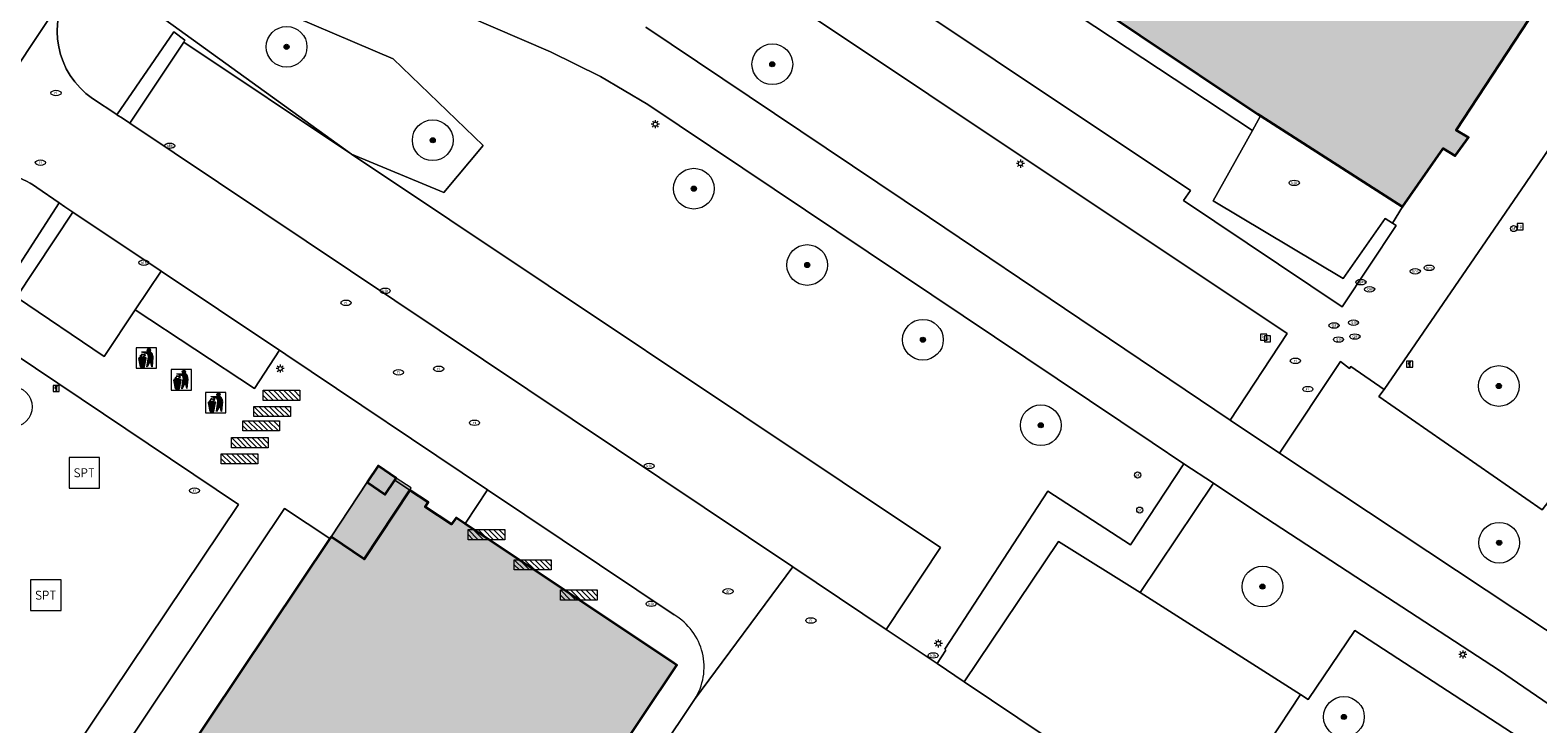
# Model space of a CAD drawing. Header units: metres. Extents: x 125349 to 128236, y 501602 to 503797.
# Tile 164 of 256: x 126909 to 126983, y 502075 to 502109. Entities that reach past the tile are written whole.
import ezdxf
from ezdxf.enums import TextEntityAlignment as Align

# ---------------------------------------------------------------- set-up
doc = ezdxf.new("R2010")
doc.units = ezdxf.units.M
doc.layers.get('0').update_dxf_attribs({"linetype": 'CONTINUOUS'})
for name, color, linetype, lineweight in [('B-WE-GR-BEPLANTING_CULTUUR_BODEMBEDEKKER-GV', 90, 'CONTINUOUS', 18), ('B-WE-GR-BEPLANTING_CULTUUR_HEESTERS-GV', 90, 'CONTINUOUS', 18), ('B-WE-GR-BOOM-S-500', 90, 'CONTINUOUS', 18), ('B-WE-IE-AFVAL APART PLAATS-S', 7, 'CONTINUOUS', 18), ('B-WE-IE-MEUBILAIR-S', 7, 'CONTINUOUS', 18), ('B-WE-IE-MEUBILAIR_WEGMEUBILAIR-S', 7, 'CONTINUOUS', 18), ('B-WE-OG-BEBOUWING-GV', 7, 'CONTINUOUS', 35), ('B-WE-OG-BEBOUWING_OVERBOUWING-GV', 7, 'CONTINUOUS', 18), ('B-WE-OG-BEBOUWING_TE AMOVEREN-V', 253, 'CONTINUOUS', 18), ('B-WE-OG-TERREIN_BEGROEID-GV', 7, 'CONTINUOUS', 18), ('B-WE-OG-TERREIN_ERF-GV', 7, 'CONTINUOUS', 18), ('B-WE-VH-GESLOTENVERHARDING_ASFALT-GV', 10, 'CONTINUOUS', 18), ('B-WE-VH-OPENVERHARDING-GV', 90, 'CONTINUOUS', 18), ('B-WE-VH-OPENVERHARDING_BETONSTRAATSTEEN-GV', 90, 'CONTINUOUS', 18), ('B-WE-VH-OPENVERHARDING_TEGEL-GV', 90, 'CONTINUOUS', 18)]:
    doc.layers.add(name, color=color, linetype=linetype, lineweight=lineweight)
doc.layers.add('B-WE-OG-BEBOUWING-V', color=7, linetype='CONTINUOUS', lineweight=18, true_color=0xcc646e)
doc.layers.add('B-WE-OG-BEBOUWING_OVERBOUWING-V', color=7, linetype='CONTINUOUS', lineweight=18, true_color=0xcc646e)
doc.styles.add('NLCS-ISO', font='NLCS-ISO.ttf')

# ---------------------------------------------------------------- blocks, each defined once
blk = doc.blocks.new('SIE-AFVAL APART PLAATS-SO')
h = blk.add_hatch(color=256)
h.dxf.hatch_style = 1
h.paths.add_polyline_path([(-0.09, 0.07), (-1.76, 0.07, 0.819081), (-1.79, -0.09), (-1.4, -2.19, 0.36153), (-1.37, -2.21), (-0.47, -2.21, 0.36153), (-0.44, -2.19), (-0.05, -0.09, 0.819081)])
h.paths.add_polyline_path([(-0.16, -0.1), (-0.2, -0.33), (-0.49, -0.33), (-0.47, -0.1)], flags=16)
h.paths.add_polyline_path([(-0.55, -0.1), (-0.58, -0.33), (-0.87, -0.33), (-0.87, -0.1)], flags=16)
h.paths.add_polyline_path([(-0.22, -0.42), (-0.27, -0.73), (-0.53, -0.73), (-0.5, -0.42)], flags=16)
h.paths.add_polyline_path([(-0.58, -0.42), (-0.61, -0.73), (-0.87, -0.73), (-0.87, -0.42)], flags=16)
h.paths.add_polyline_path([(-0.95, -0.1), (-0.95, -0.33), (-1.27, -0.33), (-1.29, -0.1)], flags=16)
h.paths.add_polyline_path([(-0.95, -0.42), (-0.95, -0.73), (-1.23, -0.73), (-1.26, -0.42)], flags=16)
h.paths.add_polyline_path([(-0.29, -0.83), (-0.34, -1.09), (-0.56, -1.09), (-0.54, -0.83)], flags=16)
h.paths.add_polyline_path([(-0.62, -0.83), (-0.65, -1.09), (-0.87, -1.09), (-0.87, -0.83)], flags=16)
h.paths.add_polyline_path([(-0.95, -0.83), (-0.95, -1.09), (-1.2, -1.09), (-1.22, -0.83)], flags=16)
h.paths.add_polyline_path([(-1.35, -0.33), (-1.64, -0.33), (-1.69, -0.1), (-1.37, -0.1)], flags=16)
h.paths.add_polyline_path([(-1.34, -0.42), (-1.31, -0.73), (-1.57, -0.73), (-1.63, -0.42)], flags=16)
h.paths.add_polyline_path([(-0.36, -1.18), (-0.41, -1.44), (-0.6, -1.44), (-0.57, -1.18)], flags=16)
h.paths.add_polyline_path([(-0.65, -1.18), (-0.68, -1.44), (-0.87, -1.44), (-0.87, -1.18)], flags=16)
h.paths.add_polyline_path([(-1.3, -0.83), (-1.28, -1.09), (-1.5, -1.09), (-1.55, -0.83)], flags=16)
h.paths.add_polyline_path([(-0.95, -1.18), (-0.95, -1.44), (-1.17, -1.44), (-1.19, -1.18)], flags=16)
h.paths.add_polyline_path([(-0.42, -1.53), (-0.47, -1.79), (-0.63, -1.79), (-0.6, -1.53)], flags=16)
h.paths.add_polyline_path([(-1.27, -1.18), (-1.25, -1.44), (-1.44, -1.44), (-1.49, -1.18)], flags=16)
h.paths.add_polyline_path([(-0.69, -1.53), (-0.71, -1.79), (-0.87, -1.79), (-0.87, -1.53)], flags=16)
h.paths.add_polyline_path([(-0.95, -1.53), (-0.95, -1.79), (-1.13, -1.79), (-1.16, -1.53)], flags=16)
h.paths.add_polyline_path([(-1.24, -1.53), (-1.22, -1.79), (-1.37, -1.79), (-1.42, -1.53)], flags=16)
h.paths.add_polyline_path([(-0.49, -1.89), (-0.53, -2.13), (-0.66, -2.13), (-0.64, -1.89)], flags=16)
h.paths.add_polyline_path([(-0.72, -1.89), (-0.74, -2.13), (-0.87, -2.13), (-0.87, -1.89)], flags=16)
h.paths.add_polyline_path([(-0.95, -1.89), (-0.95, -2.13), (-1.1, -2.13), (-1.12, -1.89)], flags=16)
h.paths.add_polyline_path([(-1.21, -1.89), (-1.18, -2.13), (-1.31, -2.13), (-1.35, -1.89)], flags=16)
h.paths.add_polyline_path([(-0.19, 0.78, -0.01173), (-0.3, 0.78, -0.148797), (-0.42, 1.03, -0.136076), (-0.69, 0.87), (-0.78, 0.85, -0.038293), (-1.14, 0.96), (-1.19, 0.81, -0.243822), (-1.56, 0.45, 0.344326), (-1, 0.22, -0.139345), (-0.6, 0.22, 0.618436), (-0.56, 0.27, -0.441494), (-0.47, 0.44, 0.309048)])
h.paths.add_polyline_path([(-0.49, 0.51, 0.351556), (-0.64, 0.31, 0.121061), (-1.02, 0.29, -0.288745), (-1.45, 0.42, 0.203599), (-1.12, 0.79), (-1.09, 0.87, 0.083075), (-0.28, 0.71, -0.242261)], flags=16)
h.paths.add_polyline_path([(-0.4, 0.79, -0.023345), (-0.63, 0.82, 0.07081), (-0.46, 0.9, 0.059965)], flags=16)
h.paths.add_polyline_path([(1.12, 1.48), (-1.07, 1.48, 0.860559), (-1.08, 1.42), (0.29, 1, -0.146703), (0.53, 0.28, 0.421968), (0.56, 0.25), (1.6, 0.31, 0.450293), (1.63, 0.34, 0.122241)])
h.paths.add_polyline_path([(0.26, 1.93, 1), (1.07, 1.93, 1)])
h.paths.add_polyline_path([(1.65, 0.15, 0.429303), (1.62, 0.18), (0.55, 0.23, 0.38429), (0.51, 0.2), (0.16, -2.16, 0.83726), (0.22, -2.18), (0.99, -0.78, -0.688204), (1.05, -0.78), (1.36, -2.14, 0.84934), (1.42, -2.14)])
for p, q in [((-0.09, 0.07), (-1.76, 0.07)), ((-1.4, -2.19), (-1.79, -0.09)), ((-1.37, -0.1), (-1.69, -0.1)), ((-1.64, -0.33), (-1.69, -0.1)), ((-1.64, -0.33), (-1.35, -0.33)), ((-1.63, -0.42), (-1.34, -0.42)), ((-1.57, -0.73), (-1.63, -0.42)), ((-1.57, -0.73), (-1.31, -0.73)), ((-1.55, -0.83), (-1.3, -0.83)), ((-1.5, -1.09), (-1.55, -0.83)), ((-1.5, -1.09), (-1.28, -1.09)), ((-1.49, -1.18), (-1.27, -1.18)), ((-1.44, -1.44), (-1.49, -1.18)), ((-1.44, -1.44), (-1.25, -1.44)), ((-1.42, -1.53), (-1.24, -1.53)), ((-1.37, -1.79), (-1.42, -1.53)), ((-1.37, -1.79), (-1.22, -1.79)), ((-1.37, -2.21), (-0.47, -2.21)), ((-1.31, -2.13), (-1.35, -1.89)), ((-1.35, -1.89), (-1.21, -1.89)), ((-1.31, -2.13), (-1.18, -2.13)), ((-0.95, -0.1), (-1.29, -0.1)), ((-1.27, -0.33), (-0.95, -0.33)), ((-1.26, -0.42), (-0.95, -0.42)), ((-1.23, -0.73), (-0.95, -0.73)), ((-1.22, -0.83), (-0.95, -0.83)), ((-1.2, -1.09), (-0.95, -1.09)), ((-1.19, -1.18), (-0.95, -1.18)), ((-1.17, -1.44), (-0.95, -1.44)), ((-1.16, -1.53), (-0.95, -1.53)), ((-1.13, -1.79), (-0.95, -1.79)), ((-1.12, -1.89), (-0.95, -1.89)), ((-1.1, -2.13), (-0.95, -2.13)), ((-0.95, -0.1), (-0.95, -0.33)), ((-0.95, -0.42), (-0.95, -0.73)), ((-0.95, -0.83), (-0.95, -1.09)), ((-0.95, -1.18), (-0.95, -1.44)), ((-0.95, -1.53), (-0.95, -1.79)), ((-0.95, -1.89), (-0.95, -2.13)), ((-0.87, -0.1), (-0.87, -0.33)), ((-0.55, -0.1), (-0.87, -0.1)), ((-0.87, -0.33), (-0.58, -0.33)), ((-0.87, -0.42), (-0.87, -0.73)), ((-0.87, -0.42), (-0.58, -0.42)), ((-0.87, -0.73), (-0.61, -0.73)), ((-0.87, -0.83), (-0.62, -0.83)), ((-0.87, -0.83), (-0.87, -1.09)), ((-0.87, -1.09), (-0.65, -1.09)), ((-0.87, -1.18), (-0.65, -1.18)), ((-0.87, -1.18), (-0.87, -1.44)), ((-0.87, -1.44), (-0.68, -1.44)), ((-0.87, -1.53), (-0.69, -1.53)), ((-0.87, -1.53), (-0.87, -1.79)), ((-0.87, -1.79), (-0.71, -1.79)), ((-0.87, -1.89), (-0.87, -2.13)), ((-0.87, -1.89), (-0.72, -1.89)), ((-0.87, -2.13), (-0.74, -2.13)), ((-0.66, -2.13), (-0.53, -2.13)), ((-0.64, -1.89), (-0.49, -1.89)), ((-0.63, -1.79), (-0.47, -1.79)), ((-0.6, -1.44), (-0.41, -1.44)), ((-0.6, -1.53), (-0.42, -1.53)), ((-0.57, -1.18), (-0.36, -1.18)), ((-0.56, -1.09), (-0.34, -1.09)), ((-0.54, -0.83), (-0.29, -0.83)), ((-0.53, -0.73), (-0.27, -0.73)), ((-0.53, -2.13), (-0.49, -1.89)), ((-0.5, -0.42), (-0.22, -0.42)), ((-0.49, -0.33), (-0.2, -0.33)), ((-0.16, -0.1), (-0.47, -0.1)), ((-0.47, -1.79), (-0.42, -1.53)), ((-0.44, -2.19), (-0.05, -0.09)), ((-0.41, -1.44), (-0.36, -1.18)), ((-0.34, -1.09), (-0.29, -0.83)), ((-0.27, -0.73), (-0.22, -0.42)), ((-0.2, -0.33), (-0.16, -0.1))]:
    blk.add_line(p, q)
blk.add_lwpolyline([(-2.5, -2.51), (2.5, -2.51), (2.5, 2.49), (-2.5, 2.49)], close=True)
for points in [[(-0.78, 0.85, -0.038293), (-1.14, 0.96), (-1.19, 0.81, -0.243822), (-1.56, 0.45, 0.344326), (-1, 0.22, -0.139345), (-0.6, 0.22, 0.618436), (-0.56, 0.27, -0.441494), (-0.47, 0.44, 0.309048), (-0.19, 0.78, -0.01173), (-0.3, 0.78, -0.01173)], [(-0.78, 0.85), (-0.69, 0.87, 0.136076), (-0.42, 1.03, 0.156405), (-0.29, 0.77)], [(-0.78, 0.85), (-0.69, 0.87, 0.136076), (-0.42, 1.03, 0.148797), (-0.3, 0.78, 0.148797)], [(-0.63, 0.82, 0.07081), (-0.46, 0.9, 0.059965), (-0.4, 0.79, 0.059965)], [(-0.4, 0.79, -0.023345), (-0.63, 0.82)]]:
    blk.add_lwpolyline(points, format="xyb")
for points in [[(-1.09, 0.87), (-1.12, 0.79, -0.203599), (-1.45, 0.42, 0.288745), (-1.02, 0.29, -0.121061), (-0.64, 0.31, -0.351556), (-0.49, 0.51, 0.242261), (-0.28, 0.71, -0.083075)], [(-1.07, 1.48), (1.12, 1.48, -0.122241), (1.63, 0.34, -0.450293), (1.6, 0.31), (0.56, 0.25, -0.421968), (0.53, 0.28, 0.146703), (0.29, 1), (-1.08, 1.42, -0.860559)], [(0.55, 0.23), (1.62, 0.18, -0.429303), (1.65, 0.15), (1.42, -2.14, -0.84934), (1.36, -2.14), (1.05, -0.78, 0.688204), (0.99, -0.78), (0.22, -2.18, -0.83726), (0.16, -2.16), (0.51, 0.2, -0.38429)]]:
    blk.add_lwpolyline(points, format="xyb", close=True)
for points in [[(-1.35, -0.33), (-1.37, -0.1)], [(-1.31, -0.73), (-1.34, -0.42)], [(-1.28, -1.09), (-1.3, -0.83)], [(-1.27, -0.33), (-1.29, -0.1)], [(-1.25, -1.44), (-1.27, -1.18)], [(-1.23, -0.73), (-1.26, -0.42)], [(-1.22, -1.79), (-1.24, -1.53)], [(-1.2, -1.09), (-1.22, -0.83)], [(-1.18, -2.13), (-1.21, -1.89)], [(-1.17, -1.44), (-1.19, -1.18)], [(-1.18, -2.22), (-1.18, -2.21)], [(-1.13, -1.79), (-1.16, -1.53)], [(-1.1, -2.13), (-1.12, -1.89)], [(-0.74, -2.13), (-0.72, -1.89)], [(-0.71, -1.79), (-0.69, -1.53)], [(-0.68, -1.44), (-0.65, -1.18)], [(-0.66, -2.13), (-0.64, -1.89)], [(-0.65, -1.09), (-0.62, -0.83)], [(-0.63, -1.79), (-0.6, -1.53)], [(-0.61, -0.73), (-0.58, -0.42)], [(-0.6, -1.44), (-0.57, -1.18)], [(-0.58, -0.33), (-0.55, -0.1)], [(-0.56, -1.09), (-0.54, -0.83)], [(-0.53, -0.73), (-0.5, -0.42)], [(-0.49, -0.33), (-0.47, -0.1)]]:
    blk.add_lwpolyline(points)
blk.add_circle((0.66, 1.93), 0.401)
for centre, radius, start, end in [((-1.76, -0.01), 0.0869, 90, 247.281), ((-0.09, -0.01), 0.0869, 292.719, 90), ((-1.37, -2.18), 0.0318, 190.4943, 270), ((-0.47, -2.18), 0.0318, 270, 349.5057)]:
    blk.add_arc(centre, radius, start, end)
blk = doc.blocks.new('SIE-MEUBILAIR_BORD_INFORMATIE-SO')
h = blk.add_hatch(color=256)
h.dxf.hatch_style = 1
h.paths.add_polyline_path([(0.13, 0.2), (-0.33, 0.2), (-0.33, 0.08), (-0.13, 0.08), (-0.13, -0.65), (0.13, -0.65)])
h = blk.add_hatch(color=256)
h.dxf.hatch_style = 1
edge = h.paths.add_edge_path()
edge.add_arc((0, 0.5), 0.149, 0, 360)
for points in [[(-0.75, -0.75), (0.75, -0.75), (0.75, 0.75), (-0.75, 0.75)], [(0.13, 0.2), (-0.33, 0.2), (-0.33, 0.08), (-0.13, 0.08), (-0.13, -0.65), (0.13, -0.65)]]:
    blk.add_lwpolyline(points, close=True)
blk.add_circle((0, 0.5), 0.149)
blk = doc.blocks.new('SIE-MEUBILAIR_BORD_LOCATIEPAAL-SO')
blk.add_lwpolyline([(-0.75, -0.75), (0.75, -0.75), (0.75, 0.75), (-0.75, 0.75)], close=True)
at = {"style": 'NLCS-ISO'}
blk.add_text('lp', height=0.75, dxfattribs=at).set_placement((0.01, 0.12), align=Align.MIDDLE_CENTER)
blk = doc.blocks.new('SIE-MEUBILAIR_PAAL_AFSLUITPAAL-SO')
blk.add_circle((0, 0), 0.75)
at = {"style": 'NLCS-ISO'}
blk.add_text('af', height=0.75, dxfattribs=at).set_placement((0, 0.05), align=Align.MIDDLE_CENTER)
blk = doc.blocks.new('SIE-MEUBILAIR_PAAL_LICHTMAST-SO')
for points in [[(-0.62, 0), (-1, 0)], [(-0.71, 0.71), (-0.44, 0.44)], [(0, 1), (0, 0.62)], [(0.44, 0.44), (0.71, 0.71)], [(1, 0), (0.62, 0)], [(-0.71, -0.71), (-0.44, -0.44)], [(0, -0.62), (0, -1)], [(0.44, -0.44), (0.71, -0.71)]]:
    blk.add_lwpolyline(points)
blk.add_circle((0, 0), 0.5)
blk = doc.blocks.new('SIE-MEUBILAIR_PUT_KOLK-SO')
blk.add_ellipse((0, 0), major_axis=(1.25, 0), ratio=0.54)
at = {"style": 'NLCS-ISO'}
blk.add_text('klk', height=0.75, dxfattribs=at).set_placement((0.03, 0), align=Align.MIDDLE_CENTER)
blk = doc.blocks.new('SIE-MEUBILAIR_PUT_RIOOLPUT-SO')
blk.add_ellipse((0, 0), major_axis=(1.25, 0), ratio=0.54)
at = {"style": 'NLCS-ISO'}
blk.add_text('ri', height=0.75, dxfattribs=at).set_placement((-0.04, 0.07), align=Align.MIDDLE_CENTER)
blk = doc.blocks.new('SIE-MEUBILAIR_PUT_BRANDSTOFPUT-SO')
blk.add_ellipse((0, 0), major_axis=(1.25, 0), ratio=0.54)
at = {"style": 'NLCS-ISO'}
blk.add_text('brs', height=0.75, dxfattribs=at).set_placement((0.03, 0), align=Align.MIDDLE_CENTER)
blk = doc.blocks.new('SIE-MEUBILAIR_PUT_GASPUT-SO')
blk.add_ellipse((0, 0), major_axis=(1.25, 0), ratio=0.54)
at = {"style": 'NLCS-ISO'}
blk.add_text('gas ', height=0.75, dxfattribs=at).set_placement((0.53, 0.16), align=Align.MIDDLE_CENTER)
blk = doc.blocks.new('SIE-MEUBILAIR_PUT_DRAINAGEPUT-SO')
blk.add_ellipse((0, 0), major_axis=(1.25, 0), ratio=0.54)
at = {"style": 'NLCS-ISO'}
blk.add_text('dr', height=0.75, dxfattribs=at).set_placement((0.03, 0), align=Align.MIDDLE_CENTER)
blk = doc.blocks.new('SIE-WEG_FIETSREK-SO')
for p, q in [((-4.5, 1.25), (-2, -1.25)), ((-4.5, 0), (-3.25, -1.25)), ((-3.25, 1.25), (-0.75, -1.25)), ((-2, 1.25), (0.5, -1.25)), ((-0.75, 1.25), (1.75, -1.25)), ((0.5, 1.25), (3, -1.25)), ((1.76, 1.25), (4.26, -1.25)), ((3.01, 1.25), (4.5, -0.24)), ((4.26, 1.25), (4.5, 1.01))]:
    blk.add_line(p, q)
at = {"flags": 128}
blk.add_lwpolyline([(4.51, -1.25), (-4.51, -1.25), (-4.51, 1.25), (4.51, 1.25), (4.51, -1.25)], close=True, dxfattribs=at)
blk = doc.blocks.new('SIE-WEG_SPEELTOESTEL-SO')
at = {"flags": 128}
blk.add_lwpolyline([(-3.75, -3.75), (3.75, -3.75), (3.75, 3.75), (-3.75, 3.75)], close=True, dxfattribs=at)
at = {"style": 'NLCS-ISO'}
blk.add_text('SPT', height=2.25, dxfattribs=at).set_placement((0, 0), align=Align.MIDDLE_CENTER)
blk = doc.blocks.new('SGR-BOOM_01-SO')
at = {"linetype": 'ByBlock', "lineweight": 18}
h = blk.add_hatch(color=0, dxfattribs=at)
h.dxf.hatch_style = 1
edge = h.paths.add_edge_path()
edge.add_arc((0, 0), 0.25, 0, 360)
at = {"color": 0, "linetype": 'ByBlock', "lineweight": 18}
for radius in [2, 0.25]:
    blk.add_circle((0, 0), radius, dxfattribs=at)

msp = doc.modelspace()

# ---------------------------------------------------------------- hatches: boundary and pattern name
at = {"layer": 'B-WE-OG-BEBOUWING-V'}
for points in [[(126925.882, 502087.297), (126926.768, 502086.7), (126927.237, 502087.399), (126927.308, 502087.505), (126926.426, 502088.098)], [(126906.597, 502026.749), (126913.017, 502036.348), (126941.087, 502078.319), (126940.939, 502078.418), (126930.685, 502085.251), (126930.246, 502085.545), (126930.026, 502085.233), (126928.724, 502086.093), (126928.873, 502086.318), (126927.968, 502086.916), (126925.726, 502083.523), (126924.109, 502084.616), (126924.05, 502084.529), (126867.728, 502000.381), (126867.67, 502000.295), (126869.236, 501999.247), (126867.045, 501995.846), (126867.897, 501995.289), (126868.021, 501995.47), (126869.347, 501994.611), (126869.131, 501994.277), (126871.729, 501992.535), (126872.412, 501992.077), (126875.242, 501990.179), (126880.003, 501986.985), (126880.085, 501987.107)]]:
    msp.add_hatch(color=256, dxfattribs=at).paths.add_polyline_path(points)
at = {"layer": 'B-WE-OG-BEBOUWING_OVERBOUWING-V'}
msp.add_hatch(color=256, dxfattribs=at).paths.add_polyline_path([(126927.968, 502086.916), (126928.035, 502087.017), (126927.308, 502087.505), (126926.768, 502086.7), (126925.882, 502087.297), (126924.109, 502084.616), (126925.726, 502083.523)])
at = {"layer": 'B-WE-OG-BEBOUWING_TE AMOVEREN-V', "transparency": 33554508}
h = msp.add_hatch(color=256, dxfattribs=at)
h.dxf.hatch_style = 1
h.paths.add_polyline_path([(126977.965, 502115.09), (126977.418, 502115.292), (126976.235, 502115.382), (126976.201, 502115.333), (126976.044, 502115.44), (126975.32, 502114.374), (126971.998, 502116.674), (126972.702, 502117.709), (126883.88, 502176.688), (126883.177, 502175.652), (126879.815, 502177.892), (126880.538, 502178.957), (126880.381, 502179.064), (126880.415, 502179.114), (126879.895, 502180.181), (126879.247, 502180.901), (126878.562, 502181.388), (126877.65, 502181.717), (126876.486, 502181.783), (126876.452, 502181.733), (126873.325, 502183.857), (126869.278, 502177.95), (126868.778, 502178.25), (126868.229, 502177.349), (126868.629, 502176.999), (126866.781, 502174.146), (126870.282, 502171.697), (126870.881, 502172.748), (126874.382, 502170.449), (126873.783, 502169.448), (126874.292, 502169.108), (126969.611, 502105.377), (126969.75, 502105.288), (126976.713, 502100.829), (126978.711, 502103.683), (126979.311, 502103.333), (126979.961, 502104.234), (126979.361, 502104.584), (126983.257, 502110.54), (126980.13, 502112.664), (126980.164, 502112.714), (126979.674, 502113.772), (126979.031, 502114.498), (126978.326, 502114.956)])

# ---------------------------------------------------------------- linework, layer by layer
at = {"layer": 'B-WE-GR-BEPLANTING_CULTUUR_BODEMBEDEKKER-GV'}
msp.add_lwpolyline([(126909.657, 502101.765, 0.426213), (126904.092, 502100.799)], format="xyb", dxfattribs=at)
at = {"layer": 'B-WE-GR-BEPLANTING_CULTUUR_BODEMBEDEKKER-GV', "flags": 128}
for points in [[(126910.756, 502101.018), (126909.657, 502101.765)], [(126904.092, 502100.799), (126903.429, 502099.851), (126907.335, 502097.234), (126908.019, 502096.776), (126910.756, 502101.018)]]:
    msp.add_lwpolyline(points, dxfattribs=at)
at = {"layer": 'B-WE-GR-BEPLANTING_CULTUUR_HEESTERS-GV', "flags": 128}
for points in [[(126969.347, 502104.569), (126969.75, 502105.288), (126969.611, 502105.377), (126874.292, 502169.108), (126873.523, 502167.788), (126929.202, 502131.076)], [(126912.07, 502112.831), (126925.114, 502103.405), (126929.637, 502101.524), (126931.573, 502103.832), (126927.149, 502108.096), (126920.403, 502110.99), (126915.563, 502112.14)], [(126987.527, 502079.254), (126985.331, 502082.09), (126985.207, 502082.309), (126984.848, 502082.942), (126984.4, 502083.95), (126984.061, 502085.136), (126983.904, 502086.374), (126983.58, 502085.95), (126975.554, 502091.501), (126975.811, 502091.859), (126974.182, 502092.987), (126974.123, 502092.889), (126973.673, 502093.223), (126970.682, 502088.723), (126986.655, 502078.127)]]:
    msp.add_lwpolyline(points, close=True, dxfattribs=at)
msp.add_lwpolyline([(126983.47, 502074.099), (126974.382, 502080.016), (126972.089, 502076.635), (126971.712, 502076.875), (126967.041, 502069.801), (126966.835, 502069.926), (126967.321, 502069.602), (126966.95, 502068.937), (126966.535, 502069.192)], dxfattribs=at)
at = {"layer": 'B-WE-OG-BEBOUWING-GV', "flags": 128}
for points in [[(126874.292, 502169.108), (126969.611, 502105.377), (126969.75, 502105.288), (126976.713, 502100.829), (126978.711, 502103.683), (126979.311, 502103.333), (126979.961, 502104.234), (126979.361, 502104.584), (126983.257, 502110.54)], [(126906.597, 502026.749), (126913.017, 502036.348), (126941.087, 502078.319), (126940.939, 502078.418), (126930.685, 502085.251), (126930.246, 502085.545), (126930.026, 502085.233), (126928.724, 502086.093), (126928.873, 502086.318), (126927.968, 502086.916), (126925.726, 502083.523), (126924.109, 502084.616), (126924.05, 502084.529), (126867.728, 502000.381)]]:
    msp.add_lwpolyline(points, dxfattribs=at)
msp.add_lwpolyline([(126925.882, 502087.297), (126926.768, 502086.7), (126927.237, 502087.399), (126927.308, 502087.505), (126926.426, 502088.098)], close=True, dxfattribs=at)
at = {"layer": 'B-WE-OG-BEBOUWING_OVERBOUWING-GV', "flags": 128}
msp.add_lwpolyline([(126927.968, 502086.916), (126928.035, 502087.017), (126927.308, 502087.505), (126926.768, 502086.7), (126925.882, 502087.297), (126924.109, 502084.616), (126925.726, 502083.523)], close=True, dxfattribs=at)
at = {"layer": 'B-WE-OG-TERREIN_BEGROEID-GV', "flags": 128}
for points in [[(126870.721, 502165.4), (126918.295, 502133.679), (126966.302, 502101.617), (126965.967, 502101.125), (126973.754, 502095.918), (126976.406, 502099.91), (126976.222, 502100.026), (126975.874, 502100.246), (126973.799, 502097.308), (126967.415, 502101.114), (126969.347, 502104.569), (126929.202, 502131.076), (126873.523, 502167.788), (126874.292, 502169.108), (126873.783, 502169.448), (126873.609, 502169.558), (126871.417, 502166.402)], [(126983.904, 502086.374), (126999.87, 502107.297), (126990.601, 502113.537), (126986.9, 502108.072), (126982.763, 502101.966), (126975.811, 502091.859), (126975.554, 502091.501), (126983.58, 502085.95)], [(126906.68, 502094.858), (126905.926, 502089.948), (126905.828, 502089.308), (126904.736, 502086.381), (126904.509, 502080.511), (126904.932, 502075.402), (126897.404, 502073.985), (126895.892, 502073.429), (126894.235, 502071.074), (126892.364, 502065.281), (126890.155, 502061.717), (126887.415, 502060.042), (126885.629, 502060.927), (126884.611, 502061.433), (126883.183, 502061.29), (126881.106, 502062.119), (126878.818, 502062.97), (126878.21, 502062.057), (126878.27, 502062.016), (126883.819, 502058.287), (126895.534, 502050.411), (126919.555, 502086.21), (126908.504, 502093.634)], [(126967.43, 502087.245), (126963.832, 502081.89), (126971.712, 502076.875), (126972.089, 502076.635), (126974.382, 502080.016), (126983.47, 502074.099), (126984.808, 502075.784), (126981.473, 502078.056), (126975.599, 502081.886), (126969.616, 502085.788)]]:
    msp.add_lwpolyline(points, close=True, dxfattribs=at)
for points in [[(126939.556, 502109.64), (126953.488, 502100.301), (126968.253, 502090.338), (126971.054, 502094.604), (126918.316, 502129.797), (126913.077, 502122.11)], [(126965.986, 502088.207), (126964.422, 502089.249), (126939.654, 502105.855), (126937.331, 502107.216), (126934.876, 502108.428), (126918.327, 502115.573), (126917.378, 502116.005)], [(126913.265, 502114.654), (126912.761, 502113.885), (126912.07, 502112.831), (126915.563, 502112.14), (126920.403, 502110.99), (126927.149, 502108.096), (126931.573, 502103.832), (126929.637, 502101.524), (126925.114, 502103.405), (126954.038, 502084.094), (126951.362, 502080.072), (126953.865, 502078.392), (126954.301, 502079.052), (126954.244, 502079.098), (126959.297, 502086.852), (126963.369, 502084.23), (126965.986, 502088.207)], [(126913.595, 502105.346), (126916.38, 502109.415), (126916.935, 502109.004), (126916.874, 502108.906), (126925.114, 502103.405), (126912.07, 502112.831), (126911.295, 502111.649)], [(126912.386, 502106.146), (126913.587, 502105.351), (126913.595, 502105.346)]]:
    msp.add_lwpolyline(points, dxfattribs=at)
at = {"layer": 'B-WE-OG-TERREIN_BEGROEID-GV'}
msp.add_lwpolyline([(126911.295, 502111.649, 0.402503), (126912.386, 502106.146)], format="xyb", dxfattribs=at)
at = {"layer": 'B-WE-OG-TERREIN_ERF-GV', "flags": 128}
for points in [[(126969.347, 502104.569), (126967.415, 502101.114), (126973.799, 502097.308), (126975.874, 502100.246), (126976.222, 502100.026), (126976.713, 502100.829), (126969.75, 502105.288)], [(126924.109, 502084.616), (126925.726, 502083.523), (126927.968, 502086.916), (126927.237, 502087.399), (126926.768, 502086.7), (126925.882, 502087.297)], [(126867.728, 502000.381), (126924.05, 502084.529), (126921.813, 502086.007), (126865.495, 502001.894)]]:
    msp.add_lwpolyline(points, close=True, dxfattribs=at)
at = {"layer": 'B-WE-VH-GESLOTENVERHARDING_ASFALT-GV', "flags": 128}
for points in [[(126917.378, 502116.005), (126918.327, 502115.573), (126934.876, 502108.428), (126937.331, 502107.216), (126939.654, 502105.855), (126964.422, 502089.249), (126965.986, 502088.207), (126967.43, 502087.245), (126969.616, 502085.788), (126975.599, 502081.886), (126981.473, 502078.056), (126984.808, 502075.784), (126986.137, 502077.457), (126986.664, 502078.121), (126986.655, 502078.127)], [(126968.253, 502090.338), (126953.488, 502100.301), (126939.556, 502109.64)], [(126986.655, 502078.127), (126970.682, 502088.723), (126968.253, 502090.338)]]:
    msp.add_lwpolyline(points, dxfattribs=at)
at = {"layer": 'B-WE-VH-OPENVERHARDING-GV', "flags": 128}
for points in [[(126918.316, 502129.797), (126971.054, 502094.604), (126968.253, 502090.338), (126970.682, 502088.723), (126973.673, 502093.223), (126974.123, 502092.889), (126974.182, 502092.987), (126975.811, 502091.859), (126982.763, 502101.966), (126986.9, 502108.072), (126983.257, 502110.54), (126979.361, 502104.584), (126979.961, 502104.234), (126979.311, 502103.333), (126978.711, 502103.683), (126976.713, 502100.829), (126976.222, 502100.026), (126976.406, 502099.91), (126973.754, 502095.918), (126965.967, 502101.125), (126966.302, 502101.617), (126918.295, 502133.679)], [(126929.495, 502021.801), (126936.051, 502031.649), (126950.388, 502053.025), (126951.159, 502054.172), (126951.856, 502055.211), (126953.593, 502057.796), (126954.53, 502059.19), (126963.074, 502072.057), (126963.145, 502072.162), (126955.188, 502077.504), (126953.865, 502078.392), (126951.362, 502080.072), (126946.782, 502083.147), (126941.959, 502076.626), (126914.397, 502035.409)]]:
    msp.add_lwpolyline(points, dxfattribs=at)
msp.add_lwpolyline([(126907.503, 502114.133), (126904.149, 502109.05), (126875.139, 502065.569), (126878.87, 502063.047), (126880.559, 502065.582), (126880.723, 502065.829), (126883.969, 502070.673), (126884.161, 502070.961), (126886.653, 502074.707), (126886.835, 502074.979), (126891.395, 502081.812), (126891.749, 502082.339), (126896.298, 502089.199), (126896.464, 502089.445), (126898.998, 502093.185), (126899.2, 502093.483), (126902.395, 502098.293), (126903.429, 502099.851), (126904.092, 502100.799), (126911.295, 502111.649)], close=True, dxfattribs=at)
at = {"layer": 'B-WE-VH-OPENVERHARDING_BETONSTRAATSTEEN-GV', "flags": 128}
for points in [[(126911.295, 502111.649), (126904.092, 502100.799)], [(126913.595, 502105.346), (126913.587, 502105.351), (126912.386, 502106.146)], [(126941.959, 502076.626), (126946.782, 502083.147), (126914.223, 502104.926), (126913.863, 502105.168), (126913.595, 502105.346)], [(126909.657, 502101.765), (126910.756, 502101.018)], [(126910.756, 502101.018), (126911.043, 502100.824), (126911.431, 502100.565), (126915.764, 502097.665), (126921.388, 502093.902), (126921.576, 502093.776), (126921.882, 502093.571), (126931.793, 502086.924)], [(126940.954, 502080.781), (126931.793, 502086.924), (126930.707, 502085.284), (126930.685, 502085.251), (126940.939, 502078.418), (126941.087, 502078.319), (126913.017, 502036.348), (126914.397, 502035.409), (126941.959, 502076.626)], [(126931.793, 502086.924), (126940.954, 502080.781)]]:
    msp.add_lwpolyline(points, dxfattribs=at)
at = {"layer": 'B-WE-VH-OPENVERHARDING_BETONSTRAATSTEEN-GV'}
for points in [[(126912.386, 502106.146, -0.402503), (126911.295, 502111.649)], [(126904.092, 502100.799, -0.426213), (126909.657, 502101.765)], [(126941.959, 502076.626, 0.426268), (126940.954, 502080.781)]]:
    msp.add_lwpolyline(points, format="xyb", dxfattribs=at)
at = {"layer": 'B-WE-VH-OPENVERHARDING_BETONSTRAATSTEEN-GV', "flags": 128}
for points in [[(126925.114, 502103.405), (126916.874, 502108.906), (126914.223, 502104.926), (126946.782, 502083.147), (126951.362, 502080.072), (126954.038, 502084.094)], [(126911.431, 502100.565), (126908.663, 502096.38), (126912.973, 502093.472), (126914.491, 502095.758), (126915.764, 502097.665)]]:
    msp.add_lwpolyline(points, close=True, dxfattribs=at)
at = {"layer": 'B-WE-VH-OPENVERHARDING_TEGEL-GV', "flags": 128}
for points in [[(126914.223, 502104.926), (126916.874, 502108.906), (126916.935, 502109.004), (126916.38, 502109.415), (126913.595, 502105.346), (126913.863, 502105.168)], [(126921.576, 502093.776), (126921.388, 502093.902), (126915.764, 502097.665), (126914.491, 502095.758), (126920.356, 502091.905)], [(126955.188, 502077.504), (126959.832, 502084.384), (126963.832, 502081.89), (126967.43, 502087.245), (126965.986, 502088.207), (126963.369, 502084.23), (126959.297, 502086.852), (126954.244, 502079.098), (126954.301, 502079.052), (126953.865, 502078.392)], [(126966.835, 502069.926), (126967.041, 502069.801), (126971.712, 502076.875), (126963.832, 502081.89), (126959.832, 502084.384), (126955.188, 502077.504), (126963.145, 502072.162)]]:
    msp.add_lwpolyline(points, close=True, dxfattribs=at)
for points in [[(126865.495, 502001.894), (126921.813, 502086.007), (126924.05, 502084.529), (126924.109, 502084.616), (126925.882, 502087.297), (126926.426, 502088.098), (126927.308, 502087.505), (126927.237, 502087.399), (126927.968, 502086.916), (126928.873, 502086.318), (126928.724, 502086.093), (126930.026, 502085.233), (126930.246, 502085.545), (126930.685, 502085.251), (126930.707, 502085.284), (126931.793, 502086.924), (126921.882, 502093.571), (126921.576, 502093.776), (126920.356, 502091.905), (126914.491, 502095.758), (126912.973, 502093.472), (126908.663, 502096.38), (126911.431, 502100.565), (126911.043, 502100.824), (126910.756, 502101.018), (126908.019, 502096.776)], [(126908.504, 502093.634), (126919.555, 502086.21), (126895.534, 502050.411)]]:
    msp.add_lwpolyline(points, dxfattribs=at)

# ---------------------------------------------------------------- block references
at = {"layer": 'B-WE-GR-BOOM-S-500', "xscale": 0.5, "yscale": 0.5, "zscale": 0.5}
for p in [(126921.924, 502108.678), (126945.774, 502107.823), (126929.099, 502104.091), (126941.922, 502101.714), (126947.488, 502097.965), (126953.169, 502094.295), (126981.448, 502092.024), (126908.433, 502091.002), (126958.956, 502090.096), (126981.465, 502084.327), (126969.841, 502082.174), (126973.841, 502075.773)]:
    msp.add_blockref('SGR-BOOM_01-SO', p, dxfattribs=at)
at = {"layer": 'B-WE-IE-AFVAL APART PLAATS-S', "xscale": 0.2, "yscale": 0.2, "zscale": 0.2}
for p in [(126915.033, 502093.398), (126916.749, 502092.329), (126918.445, 502091.212)]:
    msp.add_blockref('SIE-AFVAL APART PLAATS-SO', p, dxfattribs=at)
at = {"layer": 'B-WE-IE-MEUBILAIR-S', "xscale": 0.2, "yscale": 0.2, "zscale": 0.2}
for name, p in [('SIE-MEUBILAIR_PUT_RIOOLPUT-SO', (126910.601, 502106.413)), ('SIE-MEUBILAIR_PAAL_LICHTMAST-SO', (126940.027, 502104.88)), ('SIE-MEUBILAIR_PUT_KOLK-SO', (126916.183, 502103.821)), ('SIE-MEUBILAIR_PUT_RIOOLPUT-SO', (126909.835, 502102.993)), ('SIE-MEUBILAIR_PAAL_LICHTMAST-SO', (126957.957, 502102.945)), ('SIE-MEUBILAIR_PUT_KOLK-SO', (126971.402, 502101.997)), ('SIE-MEUBILAIR_PAAL_AFSLUITPAAL-SO', (126982.176, 502099.753)), ('SIE-MEUBILAIR_BORD_LOCATIEPAAL-SO', (126982.498, 502099.848)), ('SIE-MEUBILAIR_PUT_KOLK-SO', (126914.912, 502098.079)), ('SIE-MEUBILAIR_PUT_BRANDSTOFPUT-SO', (126978.03, 502097.825)), ('SIE-MEUBILAIR_PUT_GASPUT-SO', (126974.678, 502097.121)), ('SIE-MEUBILAIR_PUT_BRANDSTOFPUT-SO', (126977.344, 502097.656)), ('SIE-MEUBILAIR_PUT_KOLK-SO', (126926.765, 502096.697)), ('SIE-MEUBILAIR_PUT_GASPUT-SO', (126975.102, 502096.771)), ('SIE-MEUBILAIR_PUT_RIOOLPUT-SO', (126924.843, 502096.107)), ('SIE-MEUBILAIR_PUT_GASPUT-SO', (126973.356, 502094.994)), ('SIE-MEUBILAIR_PUT_GASPUT-SO', (126974.313, 502095.133)), ('SIE-MEUBILAIR_BORD_LOCATIEPAAL-SO', (126969.899, 502094.425)), ('SIE-MEUBILAIR_BORD_LOCATIEPAAL-SO', (126970.087, 502094.341)), ('SIE-MEUBILAIR_PUT_GASPUT-SO', (126973.576, 502094.303)), ('SIE-MEUBILAIR_PUT_GASPUT-SO', (126974.381, 502094.451)), ('SIE-MEUBILAIR_PAAL_LICHTMAST-SO', (126921.611, 502092.88)), ('SIE-MEUBILAIR_PUT_RIOOLPUT-SO', (126927.416, 502092.695)), ('SIE-MEUBILAIR_PUT_RIOOLPUT-SO', (126929.394, 502092.867)), ('SIE-MEUBILAIR_PUT_RIOOLPUT-SO', (126971.458, 502093.258)), ('SIE-MEUBILAIR_BORD_INFORMATIE-SO', (126977.068, 502093.095)), ('SIE-MEUBILAIR_BORD_INFORMATIE-SO', (126910.614, 502091.904)), ('SIE-MEUBILAIR_PUT_RIOOLPUT-SO', (126972.072, 502091.872)), ('SIE-MEUBILAIR_PUT_RIOOLPUT-SO', (126931.15, 502090.217)), ('SIE-MEUBILAIR_PUT_KOLK-SO', (126939.727, 502088.095)), ('SIE-MEUBILAIR_PAAL_AFSLUITPAAL-SO', (126963.713, 502087.651)), ('SIE-MEUBILAIR_PUT_RIOOLPUT-SO', (126917.405, 502086.886)), ('SIE-MEUBILAIR_PAAL_AFSLUITPAAL-SO', (126963.817, 502085.929)), ('SIE-MEUBILAIR_PUT_DRAINAGEPUT-SO', (126943.602, 502081.938)), ('SIE-MEUBILAIR_PUT_KOLK-SO', (126939.828, 502081.329)), ('SIE-MEUBILAIR_PUT_RIOOLPUT-SO', (126947.67, 502080.508)), ('SIE-MEUBILAIR_PAAL_LICHTMAST-SO', (126953.925, 502079.382)), ('SIE-MEUBILAIR_PUT_KOLK-SO', (126953.672, 502078.793)), ('SIE-MEUBILAIR_PAAL_LICHTMAST-SO', (126979.678, 502078.841))]:
    msp.add_blockref(name, p, dxfattribs=at)
at = {"layer": 'B-WE-IE-MEUBILAIR_WEGMEUBILAIR-S', "xscale": 0.2, "yscale": 0.2, "zscale": 0.2}
for name, p in [('SIE-WEG_FIETSREK-SO', (126921.673, 502091.561)), ('SIE-WEG_FIETSREK-SO', (126921.213, 502090.769)), ('SIE-WEG_FIETSREK-SO', (126920.672, 502090.065)), ('SIE-WEG_FIETSREK-SO', (126920.124, 502089.243)), ('SIE-WEG_SPEELTOESTEL-SO', (126911.991, 502087.762)), ('SIE-WEG_FIETSREK-SO', (126919.611, 502088.45)), ('SIE-WEG_FIETSREK-SO', (126931.738, 502084.726)), ('SIE-WEG_FIETSREK-SO', (126934.005, 502083.241)), ('SIE-WEG_SPEELTOESTEL-SO', (126910.099, 502081.749)), ('SIE-WEG_FIETSREK-SO', (126936.271, 502081.756))]:
    msp.add_blockref(name, p, dxfattribs=at)

doc.saveas('drawing.dxf')
